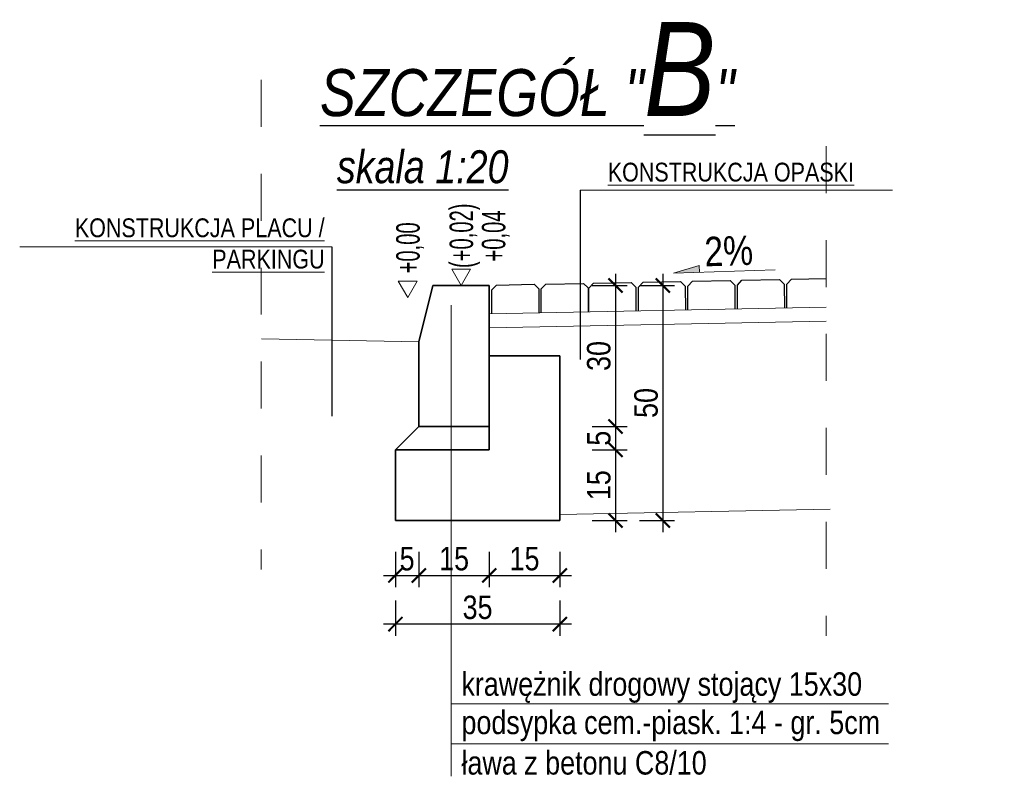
# Model space of a CAD drawing. Header units: metres. Extents: x 45702 to 45878, y -49323 to -49219.
# Tile 12 of 35: x 45745.16 to 45747.26, y -49303.12 to -49301.5. Entities that reach past the tile are written whole.
import ezdxf

# ---------------------------------------------------------------- set-up
doc = ezdxf.new("R2010")
doc.units = ezdxf.units.M
doc.linetypes.add('ACAD_ISO03W100', pattern=[30, 12, -18])
for name, color, linetype in [('00', 7, 'Continuous'), ('OPISY', 7, 'Continuous'), ('wymiarowanie', 7, 'Continuous')]:
    doc.layers.add(name, color=color, linetype=linetype)
for name, color, linetype, lineweight in [('_L_Tabelka', 7, 'Continuous', 13), ('_P_kostka', 7, 'Continuous', 13), ('_wymiary', 7, 'Continuous', 13), ('DP_OpisKonstrukcji', 7, 'Continuous', 18), ('DP_OpisSpadki', 7, 'Continuous', 18), ('DP_Warstwy projektowane', 7, 'Continuous', 18), ('elementy betonowe', 7, 'Continuous', 35)]:
    doc.layers.add(name, color=color, linetype=linetype, lineweight=lineweight)
doc.styles.add('arial_ce', font='arial.ttf')
doc.styles.add('znakn', font='ARIALN.TTF')
doc.dimstyles.new('S20_T2.50_[cm]', dxfattribs={"dimtxt": 0.05, "dimasz": 0.03, "dimexe": 0.025, "dimexo": 0.05, "dimgap": 0.01, "dimtad": 1, "dimdec": 0, "dimlfac": 100, "dimrnd": 0.01, "dimzin": 0, "dimdsep": 46, "dimtxsty": 'znakn', "dimblk": 'ARCHTICK', "dimcen": -0.03, "dimdle": 0.025, "dimclrd": 256, "dimclre": 256, "dimclrt": 7, "dimadec": 0, "dimazin": 0, "dimtfac": 1, "dimtdec": 0, "dimtix": 1, "dimtmove": 2, "dimatfit": 3, "dimfxl": 0.05, "dimfxlon": 1, "dimtolj": 1, "dimtzin": 0, "dimarcsym": 0})

# ---------------------------------------------------------------- blocks, each defined once
blk = doc.blocks.new('_ArchTick')
at = {"color": 0, "linetype": 'ByBlock', "const_width": 0.15}
blk.add_lwpolyline([(-0.5, -0.5), (0.5, 0.5)], dxfattribs=at)
blk = doc.blocks.new('*D1034')
at = {"layer": '_P_kostka', "lineweight": -2, "ltscale": 0.5, "transparency": 16777216}
for p, q in [((45746.4291, -49302.0375), (45746.4291, -49302.3875)), ((45746.3791, -49302.0625), (45746.4541, -49302.0625)), ((45746.3791, -49302.3625), (45746.4541, -49302.3625))]:
    blk.add_line(p, q, dxfattribs=at)
at = {"layer": 'Defpoints', "color": 0, "ltscale": 0.5, "transparency": 16777216}
for p in [(45746.1603, -49302.0625), (45746.1603, -49302.3625), (45746.4291, -49302.3625)]:
    blk.add_point(p, dxfattribs=at)
at = {"layer": '_P_kostka', "lineweight": -2, "ltscale": 0.5, "transparency": 16777216, "xscale": 0.03, "yscale": 0.03, "zscale": 0.03}
for p, rotation in [((45746.4291, -49302.0625), 90), ((45746.4291, -49302.3625), 270)]:
    blk.add_blockref('_ArchTick', p, dxfattribs=dict(at, rotation=rotation))
at = {"layer": '_P_kostka', "color": 7, "ltscale": 0.5, "transparency": 16777216, "insert": (45746.3936, -49302.2125), "char_height": 0.05, "attachment_point": 5, "rotation": 90, "style": 'znakn'}
blk.add_mtext('\\A1;30', dxfattribs=at)
blk = doc.blocks.new('*D1035')
at = {"layer": '_P_kostka', "lineweight": -2, "ltscale": 0.5, "transparency": 16777216}
for p, q in [((45746.4291, -49302.3375), (45746.4291, -49302.4375)), ((45746.3791, -49302.3625), (45746.4541, -49302.3625)), ((45746.3791, -49302.4125), (45746.4541, -49302.4125))]:
    blk.add_line(p, q, dxfattribs=at)
at = {"layer": 'Defpoints', "color": 0, "ltscale": 0.5, "transparency": 16777216}
for p in [(45746.1603, -49302.3625), (45746.1603, -49302.4125), (45746.4291, -49302.4125)]:
    blk.add_point(p, dxfattribs=at)
at = {"layer": '_P_kostka', "lineweight": -2, "ltscale": 0.5, "transparency": 16777216, "xscale": 0.03, "yscale": 0.03, "zscale": 0.03}
for p, rotation in [((45746.4291, -49302.3625), 90), ((45746.4291, -49302.4125), 270)]:
    blk.add_blockref('_ArchTick', p, dxfattribs=dict(at, rotation=rotation))
at = {"layer": '_P_kostka', "color": 7, "ltscale": 0.5, "transparency": 16777216, "insert": (45746.3937, -49302.3875), "char_height": 0.05, "attachment_point": 5, "rotation": 90, "style": 'znakn'}
blk.add_mtext('\\A1;5', dxfattribs=at)
blk = doc.blocks.new('*D1036')
at = {"layer": '_P_kostka', "lineweight": -2, "ltscale": 0.5, "transparency": 16777216}
for p, q in [((45746.4291, -49302.3875), (45746.4291, -49302.5875)), ((45746.3791, -49302.4125), (45746.4541, -49302.4125)), ((45746.3791, -49302.5625), (45746.4541, -49302.5625))]:
    blk.add_line(p, q, dxfattribs=at)
at = {"layer": 'Defpoints', "color": 0, "ltscale": 0.5, "transparency": 16777216}
for p in [(45746.1603, -49302.4125), (45746.1603, -49302.5625), (45746.4291, -49302.5625)]:
    blk.add_point(p, dxfattribs=at)
at = {"layer": '_P_kostka', "lineweight": -2, "ltscale": 0.5, "transparency": 16777216, "xscale": 0.03, "yscale": 0.03, "zscale": 0.03}
for p, rotation in [((45746.4291, -49302.4125), 90), ((45746.4291, -49302.5625), 270)]:
    blk.add_blockref('_ArchTick', p, dxfattribs=dict(at, rotation=rotation))
at = {"layer": '_P_kostka', "color": 7, "ltscale": 0.5, "transparency": 16777216, "insert": (45746.3936, -49302.4875), "char_height": 0.05, "attachment_point": 5, "rotation": 90, "style": 'znakn'}
blk.add_mtext('\\A1;15', dxfattribs=at)
blk = doc.blocks.new('*D1037')
at = {"layer": '_P_kostka', "lineweight": -2, "ltscale": 0.5, "transparency": 16777216}
for p, q in [((45746.5298, -49302.0375), (45746.5298, -49302.5875)), ((45746.4798, -49302.0625), (45746.5548, -49302.0625)), ((45746.4798, -49302.5625), (45746.5548, -49302.5625))]:
    blk.add_line(p, q, dxfattribs=at)
at = {"layer": 'Defpoints', "color": 0, "ltscale": 0.5, "transparency": 16777216}
for p in [(45746.1003, -49302.0625), (45746.1003, -49302.5625), (45746.5298, -49302.5625)]:
    blk.add_point(p, dxfattribs=at)
at = {"layer": '_P_kostka', "lineweight": -2, "ltscale": 0.5, "transparency": 16777216, "xscale": 0.03, "yscale": 0.03, "zscale": 0.03}
for p, rotation in [((45746.5298, -49302.0625), 90), ((45746.5298, -49302.5625), 270)]:
    blk.add_blockref('_ArchTick', p, dxfattribs=dict(at, rotation=rotation))
at = {"layer": '_P_kostka', "color": 7, "ltscale": 0.5, "transparency": 16777216, "insert": (45746.4943, -49302.3125), "char_height": 0.05, "attachment_point": 5, "rotation": 90, "style": 'znakn'}
blk.add_mtext('\\A1;50', dxfattribs=at)
blk = doc.blocks.new('*D1038')
at = {"layer": '_P_kostka', "lineweight": -2, "ltscale": 0.5, "transparency": 16777216}
for p, q in [((45745.9603, -49302.6296), (45745.9603, -49302.7046)), ((45746.0103, -49302.6296), (45746.0103, -49302.7046)), ((45745.9353, -49302.6796), (45746.0353, -49302.6796))]:
    blk.add_line(p, q, dxfattribs=at)
at = {"layer": 'Defpoints', "color": 0, "ltscale": 0.5, "transparency": 16777216}
for p in [(45746.0103, -49302.3625), (45745.9603, -49302.4125), (45746.0103, -49302.6796)]:
    blk.add_point(p, dxfattribs=at)
at = {"layer": '_P_kostka', "lineweight": -2, "ltscale": 0.5, "transparency": 16777216, "xscale": 0.03, "yscale": 0.03, "zscale": 0.03, "rotation": 180}
blk.add_blockref('_ArchTick', (45745.9603, -49302.6796), dxfattribs=at)
at = {"layer": '_P_kostka', "lineweight": -2, "ltscale": 0.5, "transparency": 16777216, "xscale": 0.03, "yscale": 0.03, "zscale": 0.03}
blk.add_blockref('_ArchTick', (45746.0103, -49302.6796), dxfattribs=at)
at = {"layer": '_P_kostka', "color": 7, "ltscale": 0.5, "transparency": 16777216, "insert": (45745.9853, -49302.6442), "char_height": 0.05, "attachment_point": 5, "style": 'znakn'}
blk.add_mtext('\\A1;5', dxfattribs=at)
blk = doc.blocks.new('*D1039')
at = {"layer": '_P_kostka', "lineweight": -2, "ltscale": 0.5, "transparency": 16777216}
for p, q in [((45746.0103, -49302.6296), (45746.0103, -49302.7046)), ((45746.1603, -49302.6296), (45746.1603, -49302.7046)), ((45745.9853, -49302.6796), (45746.1853, -49302.6796))]:
    blk.add_line(p, q, dxfattribs=at)
at = {"layer": 'Defpoints', "color": 0, "ltscale": 0.5, "transparency": 16777216}
for p in [(45746.0103, -49302.3625), (45746.1603, -49302.3625), (45746.1603, -49302.6796)]:
    blk.add_point(p, dxfattribs=at)
at = {"layer": '_P_kostka', "lineweight": -2, "ltscale": 0.5, "transparency": 16777216, "xscale": 0.03, "yscale": 0.03, "zscale": 0.03, "rotation": 180}
blk.add_blockref('_ArchTick', (45746.0103, -49302.6796), dxfattribs=at)
at = {"layer": '_P_kostka', "lineweight": -2, "ltscale": 0.5, "transparency": 16777216, "xscale": 0.03, "yscale": 0.03, "zscale": 0.03}
blk.add_blockref('_ArchTick', (45746.1603, -49302.6796), dxfattribs=at)
at = {"layer": '_P_kostka', "color": 7, "ltscale": 0.5, "transparency": 16777216, "insert": (45746.0853, -49302.6441), "char_height": 0.05, "attachment_point": 5, "style": 'znakn'}
blk.add_mtext('\\A1;15', dxfattribs=at)
blk = doc.blocks.new('*D1040')
at = {"layer": '_P_kostka', "lineweight": -2, "ltscale": 0.5, "transparency": 16777216}
for p, q in [((45746.1603, -49302.6296), (45746.1603, -49302.7046)), ((45746.3103, -49302.6296), (45746.3103, -49302.7046)), ((45746.1353, -49302.6796), (45746.3353, -49302.6796))]:
    blk.add_line(p, q, dxfattribs=at)
at = {"layer": 'Defpoints', "color": 0, "ltscale": 0.5, "transparency": 16777216}
for p in [(45746.3103, -49302.3581), (45746.1603, -49302.3625), (45746.3103, -49302.6796)]:
    blk.add_point(p, dxfattribs=at)
at = {"layer": '_P_kostka', "lineweight": -2, "ltscale": 0.5, "transparency": 16777216, "xscale": 0.03, "yscale": 0.03, "zscale": 0.03, "rotation": 180}
blk.add_blockref('_ArchTick', (45746.1603, -49302.6796), dxfattribs=at)
at = {"layer": '_P_kostka', "lineweight": -2, "ltscale": 0.5, "transparency": 16777216, "xscale": 0.03, "yscale": 0.03, "zscale": 0.03}
blk.add_blockref('_ArchTick', (45746.3103, -49302.6796), dxfattribs=at)
at = {"layer": '_P_kostka', "color": 7, "ltscale": 0.5, "transparency": 16777216, "insert": (45746.2353, -49302.6441), "char_height": 0.05, "attachment_point": 5, "style": 'znakn'}
blk.add_mtext('\\A1;15', dxfattribs=at)
blk = doc.blocks.new('*D1041')
at = {"layer": '_P_kostka', "lineweight": -2, "ltscale": 0.5, "transparency": 16777216}
for p, q in [((45745.9603, -49302.7332), (45745.9603, -49302.8082)), ((45746.3103, -49302.7332), (45746.3103, -49302.8082)), ((45746.3353, -49302.7832), (45745.9353, -49302.7832))]:
    blk.add_line(p, q, dxfattribs=at)
at = {"layer": 'Defpoints', "color": 0, "ltscale": 0.5, "transparency": 16777216}
for p in [(45745.9603, -49302.5625), (45746.3103, -49302.5625), (45745.9603, -49302.7832)]:
    blk.add_point(p, dxfattribs=at)
at = {"layer": '_P_kostka', "lineweight": -2, "ltscale": 0.5, "transparency": 16777216, "xscale": 0.03, "yscale": 0.03, "zscale": 0.03, "rotation": 180}
blk.add_blockref('_ArchTick', (45745.9603, -49302.7832), dxfattribs=at)
at = {"layer": '_P_kostka', "lineweight": -2, "ltscale": 0.5, "transparency": 16777216, "xscale": 0.03, "yscale": 0.03, "zscale": 0.03}
blk.add_blockref('_ArchTick', (45746.3103, -49302.7832), dxfattribs=at)
at = {"layer": '_P_kostka', "color": 7, "ltscale": 0.5, "transparency": 16777216, "insert": (45746.1353, -49302.7477), "char_height": 0.05, "attachment_point": 5, "style": 'znakn'}
blk.add_mtext('\\A1;35', dxfattribs=at)
blk = doc.blocks.new('spadek')
blk.add_hatch(color=256).paths.add_polyline_path([(64.61, 3.75), (64.39, -2.12), (86.32, -2.84)])
blk.add_lwpolyline([(0, 0), (86.32, -2.84), (64.61, 3.75), (64.39, -2.12)])

msp = doc.modelspace()

# ---------------------------------------------------------------- linework, layer by layer
for p, q in [((45746.3540942, -49301.8596531), (45746.3540942, -49302.2201961)), ((45745.8248367, -49301.9800672), (45745.8248367, -49302.3406102))]:
    msp.add_line(p, q)
at = {"color": 251, "linetype": 'ACAD_ISO03W100', "lineweight": 15, "ltscale": 0.005, "flags": 128}
for points in [[(45745.6747261, -49301.6245782), (45745.6747261, -49302.6671957)], [(45746.8777618, -49301.7657273), (45746.8777618, -49302.8083448)]]:
    msp.add_lwpolyline(points, dxfattribs=at)
at = {"linetype": 'Continuous', "ltscale": 1.2, "flags": 128}
for points in [[(45746.1655918, -49302.1227865), (45746.1655918, -49302.0719974), (45746.1754893, -49302.0616068), (45746.2554933, -49302.0600067), (45746.2655919, -49302.0699054), (45746.2656758, -49302.1207848)], [(45746.270986, -49302.1206786), (45746.270986, -49302.0698895), (45746.2808834, -49302.0594989), (45746.3608874, -49302.0578988), (45746.370986, -49302.0677975), (45746.37107, -49302.118677)], [(45746.3722818, -49302.1186527), (45746.3722818, -49302.0678636), (45746.3821792, -49302.057473), (45746.4621832, -49302.0558729), (45746.4722818, -49302.0657716), (45746.4723658, -49302.116651)], [(45746.4776759, -49302.1165448), (45746.4776759, -49302.0657557), (45746.4875734, -49302.0553651), (45746.5675774, -49302.053765), (45746.577676, -49302.0636637), (45746.5777599, -49302.1145432)], [(45746.5830701, -49302.1144369), (45746.5830701, -49302.0636478), (45746.5929675, -49302.0532572), (45746.6729715, -49302.0516571), (45746.6830701, -49302.0615558), (45746.6831541, -49302.1124353)], [(45746.6884642, -49302.1123291), (45746.6884642, -49302.0615399), (45746.6983617, -49302.0511493), (45746.7783657, -49302.0495493), (45746.7884643, -49302.0594479), (45746.7885482, -49302.1103274)], [(45746.7938584, -49302.1102212), (45746.7938584, -49302.0594321), (45746.8037559, -49302.0490415), (45746.8777618, -49302.0475613)]]:
    msp.add_lwpolyline(points, dxfattribs=at)
at = {"layer": '00', "flags": 128}
for points in [[(45746.0403147, -49302.0625139), (45746.0103147, -49302.1825139)], [(45746.1603147, -49302.0625139), (45746.0403147, -49302.0625139)], [(45746.0103147, -49302.3625139), (45746.0103147, -49302.1825139)], [(45746.0103147, -49302.3625139), (45746.0103147, -49302.1825139)], [(45746.0103147, -49302.3625139), (45745.9603147, -49302.4125139)], [(45746.0103147, -49302.3625139), (45745.9603147, -49302.4125139)], [(45746.1603147, -49302.3625139), (45746.0103147, -49302.3625139)], [(45746.1603147, -49302.3625139), (45746.0103147, -49302.3625139)], [(45746.1603147, -49302.4125139), (45745.9603147, -49302.4125139)], [(45745.9603147, -49302.4125139), (45745.9603147, -49302.5125139)], [(45746.1603147, -49302.4125139), (45745.9603147, -49302.4125139)], [(45745.9603147, -49302.4125139), (45745.9603147, -49302.5125139)]]:
    msp.add_lwpolyline(points, dxfattribs=at)
at = {"layer": '_L_Tabelka', "ltscale": 0.5}
for p, q in [((45746.8777618, -49302.1085431), (45746.1603147, -49302.1228921)), ((45746.8777618, -49302.1385431), (45746.1603147, -49302.1528921)), ((45746.8857602, -49302.5384631), (45746.3103147, -49302.549972))]:
    msp.add_line(p, q, dxfattribs=at)
at = {"layer": '_wymiary', "ltscale": 0.5}
msp.add_line((45746.0107126, -49302.1825219), (45745.675124, -49302.1758101), dxfattribs=at)
at = {"layer": 'DP_OpisKonstrukcji', "flags": 128}
for points in [[(45746.3540942, -49301.8596531), (45747.0186062, -49301.8596531)], [(45745.8248367, -49301.9800672), (45745.1603247, -49301.9800672)], [(45746.0790996, -49302.104684), (45746.0790996, -49303.1071134)], [(45746.0790996, -49302.9528063), (45747.0101543, -49302.9528063)], [(45746.0790996, -49303.0382368), (45747.0101543, -49303.0382368)]]:
    msp.add_lwpolyline(points, dxfattribs=at)
at = {"layer": 'DP_Warstwy projektowane', "ltscale": 1.2, "flags": 128}
msp.add_lwpolyline([(45746.0103147, -49302.1825139), (45746.0103147, -49302.2225219)], dxfattribs=at)
msp.add_lwpolyline([(45746.0103147, -49302.1825139), (45746.0103147, -49302.2225219)], dxfattribs=at)
msp.add_lwpolyline([(45746.0103147, -49302.1825139), (45746.0103147, -49302.2225219)], dxfattribs=at)
at = {"layer": 'DP_Warstwy projektowane', "ltscale": 0.5, "flags": 128}
msp.add_lwpolyline([(45746.0103147, -49302.1825139), (45746.0103147, -49302.2225219)], dxfattribs=at)
msp.add_lwpolyline([(45746.0103147, -49302.1825139), (45746.0103147, -49302.2225219)], dxfattribs=at)
msp.add_lwpolyline([(45746.0103147, -49302.1825139), (45746.0103147, -49302.2225219)], dxfattribs=at)
at = {"layer": 'elementy betonowe', "color": 0, "linetype": 'Continuous', "ltscale": 1.2}
msp.add_line((45746.0104644, -49302.362514), (45746.0103147, -49302.1825139), dxfattribs=at)
at = {"layer": 'elementy betonowe', "color": 0, "linetype": 'Continuous', "ltscale": 1.2, "flags": 128}
for points in [[(45746.0403147, -49302.0625139), (45746.0103147, -49302.1825139)], [(45746.1603147, -49302.0625139), (45746.0403147, -49302.0625139)], [(45746.1603147, -49302.0625139), (45746.1603147, -49302.3625139)], [(45746.0103147, -49302.3625139), (45746.0103147, -49302.1825139)], [(45746.3103147, -49302.2125139), (45746.1603147, -49302.2125139)], [(45746.3103147, -49302.2125139), (45746.3103147, -49302.5625139)], [(45746.0103147, -49302.3625139), (45745.9603147, -49302.4125139)], [(45746.1603147, -49302.3625139), (45746.0103147, -49302.3625139)], [(45746.1603147, -49302.3625139), (45746.1603147, -49302.4125139)], [(45745.9603147, -49302.4125139), (45745.9602941, -49302.5624933)], [(45746.1603147, -49302.4125139), (45745.9603147, -49302.4125139)], [(45746.3103147, -49302.5625139), (45745.9603147, -49302.5625139)]]:
    msp.add_lwpolyline(points, dxfattribs=at)
at = {"layer": 'OPISY', "color": 0, "lineweight": 0}
for points in [[(45746.1003147, -49302.0625139), (45746.080182, -49302.027643), (45746.1204474, -49302.027643)], [(45745.986618, -49302.0882791), (45745.9664853, -49302.0534082), (45746.0067507, -49302.0534082)]]:
    msp.add_lwpolyline(points, close=True, dxfattribs=at)

# ---------------------------------------------------------------- block references
at = {"layer": 'DP_OpisSpadki', "xscale": -0.002499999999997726, "yscale": 0.002499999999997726, "zscale": 0.002499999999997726}
msp.add_blockref('spadek', (45746.7686676, -49302.0291827), dxfattribs=at)

# ---------------------------------------------------------------- texts
at = {"layer": 'DP_OpisKonstrukcji', "color": 7, "style": 'znakn'}
for s, p in [('krawężnik drogowy stojący 15x30 ', (45746.1009208, -49302.9357468)), ('podsypka cem.-piask. 1:4 - gr. 5cm', (45746.1010272, -49303.0173761)), ('ława z betonu C8/10', (45746.1010342, -49303.103381))]:
    msp.add_text(s, height=0.05, dxfattribs=at).set_placement(p)
at = {"layer": 'DP_OpisKonstrukcji', "color": 7, "char_height": 0.04, "width": 7.177815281, "style": 'znakn'}
for s, insert, attachment_point in [('{\\LKONSTRUKCJA OPASKI}', (45746.412506, -49301.8012116), 1), ('{\\LKONSTRUKCJA PLACU /^JPARKINGU}', (45745.8096526, -49301.9196796), 3)]:
    msp.add_mtext(s, dxfattribs=dict(at, insert=insert, attachment_point=attachment_point))
at = {"layer": 'DP_OpisSpadki', "color": 7, "style": 'znakn'}
msp.add_text('2%%%', height=0.0625, rotation=1.8998116, dxfattribs=at).set_placement((45746.6194038, -49302.0218759))
at = {"layer": 'OPISY', "color": 0, "char_height": 0.05, "width": 6.1438948, "attachment_point": 2, "rotation": 90, "style": 'znakn'}
for s, insert in [('{\\W0.75;(+0,02)}', (45746.0757391, -49301.9566596)), ('{\\W0.75;+0,04}', (45746.1443982, -49301.9571308)), ('{\\W0.75;+0,00}', (45745.9620424, -49301.9824248))]:
    msp.add_mtext(s, dxfattribs=dict(at, insert=insert))
at = {"layer": 'wymiarowanie', "color": 0, "style": 'arial_ce'}
for s, insert, char_height, width, attachment_point in [('{\\fArial Narrow|b0|i1|c238|p34;\\LSZCZEGÓŁ "\\H2x;B\\H0.5x;"}', (45746.6829171, -49301.5019905), 0.1, 1.337132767, 3), ('{\\fArial Narrow|b0|i1|c238|p34;\\Lskala 1:20}', (45745.8357223, -49301.7747729), 0.07, 0.713745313, 1)]:
    msp.add_mtext(s, dxfattribs=dict(at, insert=insert, char_height=char_height, width=width, attachment_point=attachment_point))

# ---------------------------------------------------------------- dimensions: what is measured, and where the dimension line sits
at = {"layer": '_P_kostka', "ltscale": 0.5}
for base, p1, p2, angle, picture, middle in [((45746.5298473, -49302.5625139), (45746.1003147, -49302.0625139), (45746.1003147, -49302.5625139), 90, '*D1037', (45746.4943187, -49302.3125139)), ((45746.4290942, -49302.3625139), (45746.1603147, -49302.0625139), (45746.1603147, -49302.3625139), 90, '*D1034', (45746.3935656, -49302.2125139)), ((45746.4290942, -49302.4125139), (45746.1603147, -49302.3625139), (45746.1603147, -49302.4125139), 90, '*D1035', (45746.3936679, -49302.3875139)), ((45746.3103147, -49302.6796464), (45746.1603147, -49302.3625139), (45746.3103147, -49302.3581437), 180, '*D1040', (45746.2353147, -49302.6441177)), ((45746.0103147, -49302.6796464), (45745.9603147, -49302.4125139), (45746.0103147, -49302.3625139), 180, '*D1038', (45745.9853147, -49302.64422)), ((45746.1603147, -49302.6796464), (45746.0103147, -49302.3625139), (45746.1603147, -49302.3625139), 180, '*D1039', (45746.0853147, -49302.6441177)), ((45746.4290942, -49302.5625139), (45746.1603147, -49302.4125139), (45746.1603147, -49302.5625139), 90, '*D1036', (45746.3935655, -49302.4875139)), ((45745.9602941, -49302.7832076), (45746.3103147, -49302.5625139), (45745.9602941, -49302.5625139), 180, '*D1041', (45746.1353044, -49302.747679))]:
    dim = msp.add_linear_dim(base=base, p1=p1, p2=p2, angle=angle, dimstyle='S20_T2.50_[cm]', dxfattribs=at)
    dim.commit()
    dim.dimension.update_dxf_attribs({"geometry": picture, "text_midpoint": middle})

doc.saveas('drawing.dxf')
